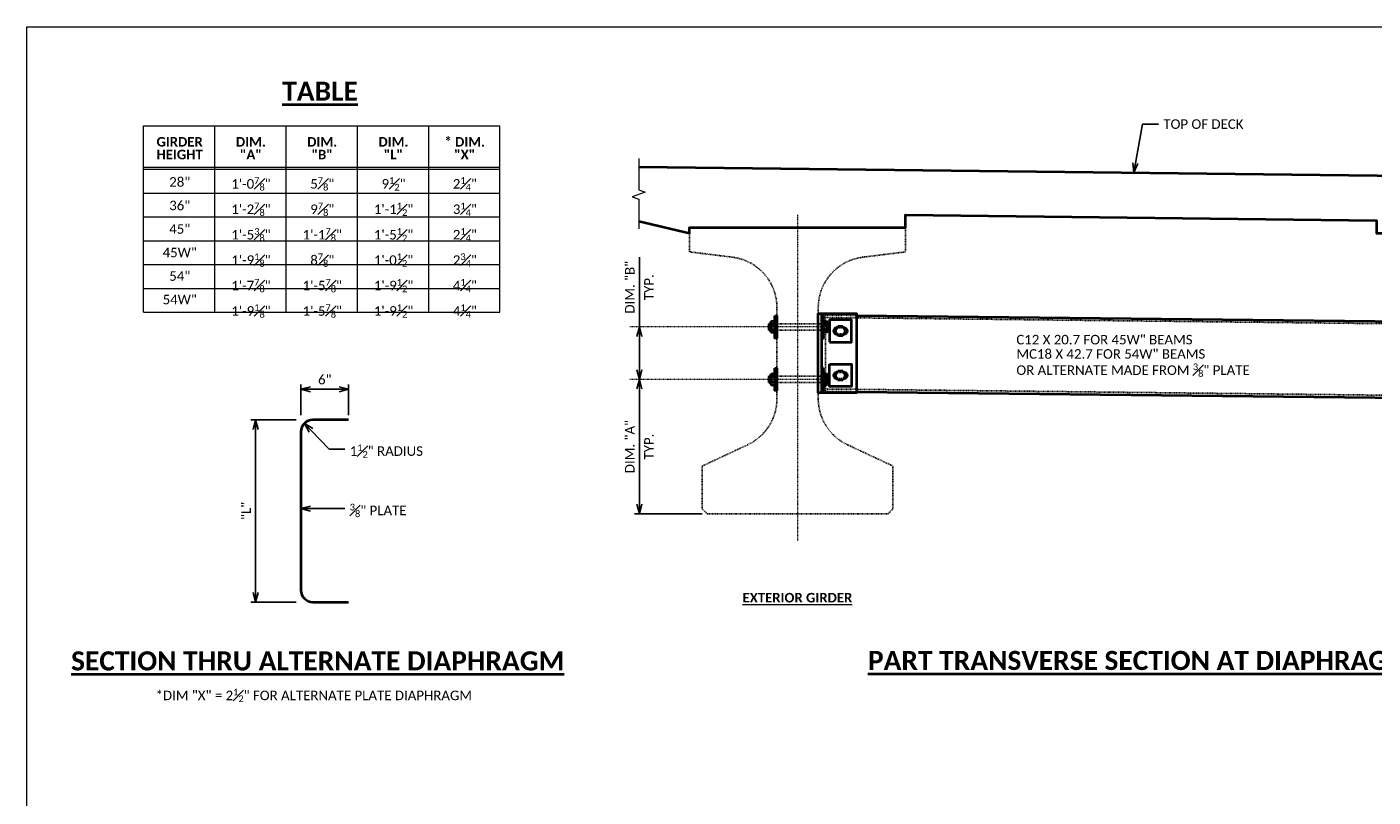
# Model space of a CAD drawing. Extents: x 2018612 to 2019229, y 1318189 to 1318441.
# Tile 9 of 12: x 2018612 to 2018824, y 1318320 to 1318441. Entities that reach past the tile are written whole.
import ezdxf
from ezdxf import colors
from ezdxf.entities.mleader import LeaderData, LeaderLine
from ezdxf.math import Vec2, Vec3

# ---------------------------------------------------------------- set-up
doc = ezdxf.new("R2010")
doc.units = 0
doc.header["$MEASUREMENT"] = 0
doc.linetypes.add('Wisdot2', pattern=[0.125, 0.0625, -0.0625])
doc.linetypes.add('Wisdot4', pattern=[0.28125, 0.125, -0.0625, 0.03125, -0.0625])
for name, color, linetype, lineweight in [('B_ANNO', 7, 'Continuous', 18), ('B_ANNO_BREAK', 7, 'Continuous', 18), ('B_ANNO_DIM', 7, 'Continuous', 18), ('B_ANNO_TEXT', 7, 'Continuous', 18), ('B_ANNO_TEXT_TITLE', 7, 'Continuous', 40), ('B_CNTR', 1, 'Wisdot4', 18), ('B_CONC_DECK', 1, 'Continuous', 40), ('B_DETAIL_HIDDEN', 7, 'Wisdot2', 25), ('B_DETAIL_OBJ', 7, 'Continuous', 40)]:
    doc.layers.add(name, color=color, linetype=linetype, lineweight=lineweight)
doc.layers.add('B_ANNO_NOPLOT', color=47, linetype='Continuous', lineweight=18, plot=False)
doc.styles.add('Annotative', font='calibri.ttf', dxfattribs={"height": 0.0625})
doc.styles.get("Standard").update_dxf_attribs({"font": 'calibri.ttf'})
doc.styles.add('Subtitle', font='calibrib.ttf', dxfattribs={"height": 0.0625})
doc.styles.add('Title', font='calibrib.ttf', dxfattribs={"height": 0.125})
doc.dimstyles.new('Annotative', dxfattribs={"dimscale": 0, "dimtxt": 0.0625, "dimasz": 0.0625, "dimexe": 0.03125, "dimexo": 0.03125, "dimgap": 0.03125, "dimtad": 1, "dimdec": 3, "dimzin": 3, "dimdsep": 46, "dimlunit": 4, "dimtxsty": 'Standard', "dimblk": 'OPEN30', "dimcen": 0.03125, "dimaunit": 1, "dimadec": 0, "dimazin": 3, "dimtfac": 0.75, "dimtdec": 3, "dimtofl": 0, "dimtmove": 0, "dimatfit": 3, "dimldrblk": 'OPEN30', "dimfxl": 1, "dimtfill": 1, "dimfrac": 1, "dimtolj": 1, "dimtzin": 0, "dimarcsym": 0})

# ---------------------------------------------------------------- blocks, each defined once
blk = doc.blocks.new('_Open30')
at = {"color": 0, "linetype": 'ByBlock', "lineweight": -2}
for p, q in [((-1, 0.27), (0, 0)), ((0, 0), (-1, -0.27)), ((0, 0), (-1, 0))]:
    blk.add_line(p, q, dxfattribs=at)
blk = doc.blocks.new('*D12')
at = {"layer": 'B_ANNO_DIM', "color": 0, "lineweight": -2, "transparency": 16777216}
for p, q in [((2018655.44, 1318379.99), (2018655.44, 1318384.8)), ((2018662.94, 1318379.99), (2018662.94, 1318384.8)), ((2018661.44, 1318384.05), (2018656.94, 1318384.05))]:
    blk.add_line(p, q, dxfattribs=at)
at = {"layer": 'Defpoints', "color": 0, "transparency": 16777216}
for p in [(2018655.44, 1318384.05), (2018655.44, 1318379.24), (2018662.94, 1318379.24)]:
    blk.add_point(p, dxfattribs=at)
at = {"layer": 'B_ANNO_DIM', "color": 0, "lineweight": -2, "transparency": 16777216, "xscale": 1.5, "yscale": 1.5, "zscale": 1.5, "rotation": 180}
blk.add_blockref('_Open30', (2018655.44, 1318384.05), dxfattribs=at)
at = {"layer": 'B_ANNO_DIM', "color": 0, "lineweight": -2, "transparency": 16777216, "xscale": 1.5, "yscale": 1.5, "zscale": 1.5}
blk.add_blockref('_Open30', (2018662.94, 1318384.05), dxfattribs=at)
at = {"layer": 'B_ANNO_DIM', "color": 0, "transparency": 16777216, "insert": (2018659.19, 1318385.57), "char_height": 1.5, "attachment_point": 5, "bg_fill": 3, "box_fill_scale": 1.25, "bg_fill_color": 256, "bg_fill_true_color": 13158600, "bg_fill_transparency": 0}
blk.add_mtext('\\A1;6"', dxfattribs=at)
blk = doc.blocks.new('*D42')
at = {"layer": 'B_ANNO_DIM', "color": 0, "lineweight": -2, "transparency": 16777216}
for p, q in [((42.38, 190.18), (35.25, 190.18)), ((36, 163.02), (36, 188.68)), ((42.38, 161.52), (35.25, 161.52))]:
    blk.add_line(p, q, dxfattribs=at)
at = {"layer": 'Defpoints', "color": 0, "transparency": 16777216}
for p in [(36, 190.18), (43.13, 190.18), (43.13, 161.52)]:
    blk.add_point(p, dxfattribs=at)
at = {"layer": 'B_ANNO_DIM', "color": 0, "lineweight": -2, "transparency": 16777216, "xscale": 1.5, "yscale": 1.5, "zscale": 1.5}
for p, rotation in [((36, 190.18), 90), ((36, 161.52), 270)]:
    blk.add_blockref('_Open30', p, dxfattribs=dict(at, rotation=rotation))
at = {"layer": 'B_ANNO_DIM', "color": 0, "transparency": 16777216, "insert": (34.5, 175.85), "char_height": 1.5, "attachment_point": 5, "rotation": 90, "bg_fill": 3, "box_fill_scale": 1.25, "bg_fill_color": 256, "bg_fill_true_color": 13158600, "bg_fill_transparency": 0}
blk.add_mtext('\\A1;"L"', dxfattribs=at)
blk = doc.blocks.new('conn plate')
at = {"layer": 'B_DETAIL_HIDDEN', "ltscale": 0.25}
for p, q in [((1.12, 3.97), (-0.13, 3.97)), ((-0.13, 3.03), (1.12, 3.03)), ((-0.13, -3.03), (1.12, -3.03)), ((1.12, -3.97), (-0.13, -3.97))]:
    blk.add_line(p, q, dxfattribs=at)
at = {"layer": 'B_DETAIL_OBJ'}
for p, q in [((-2.5, 6.25), (-2.5, -6.25)), ((0.07, 4.22), (-0.34, 3.51)), ((-0.34, 3.51), (0.07, 2.8)), ((0.89, 4.22), (0.07, 4.22)), ((0.07, 2.8), (0.89, 2.8)), ((1.3, 3.51), (0.89, 4.22)), ((0.89, 2.8), (1.3, 3.51)), ((-0.34, -3.51), (0.07, -2.8)), ((0.07, -4.22), (-0.34, -3.51)), ((0.07, -2.8), (0.89, -2.8)), ((0.89, -4.22), (0.07, -4.22)), ((0.89, -2.8), (1.3, -3.51)), ((1.3, -3.51), (0.89, -4.22))]:
    blk.add_line(p, q, dxfattribs=at)
at = {"layer": 'B_DETAIL_OBJ', "flags": 128}
for points in [[(-3, 6.25), (3, 6.25), (3, -6.25), (-3, -6.25), (-3, 6.25)], [(-1.25, 1.75), (2.25, 1.75), (2.25, 5.25), (-1.25, 5.25), (-1.25, 1.75)], [(-1.25, -1.75), (2.25, -1.75), (2.25, -5.25), (-1.25, -5.25), (-1.25, -1.75)]]:
    blk.add_lwpolyline(points, dxfattribs=at)
at = {"layer": 'B_DETAIL_OBJ'}
for centre, start, end in [((-0.13, 3.5), 90, 270), ((1.12, 3.5), 270, 90), ((-0.13, -3.5), 90, 270), ((1.12, -3.5), 270, 90)]:
    blk.add_arc(centre, 0.469, start, end, dxfattribs=at)
blk = doc.blocks.new('bolt')
at = {"layer": 'B_DETAIL_HIDDEN'}
for p, q in [((-0.31, 0.5), (7.31, 0.5)), ((-0.31, -0.5), (7.31, -0.5))]:
    blk.add_line(p, q, dxfattribs=at)
at = {"layer": 'B_DETAIL_OBJ'}
for p, q in [((-1.26, 0.46), (-1.22, 0.5)), ((-1.26, 0.46), (-1.26, -0.46)), ((-0.94, 0.5), (-1.22, 0.5)), ((-0.94, 0.8), (-0.9, 0.84)), ((-0.94, 0.8), (-0.94, -0.8)), ((-0.31, 0.84), (-0.9, 0.84)), ((-0.31, 0.41), (-0.86, 0.41)), ((7.31, 0.84), (7.9, 0.84)), ((7.31, 0.41), (7.86, 0.41)), ((7.94, 0.8), (7.9, 0.84)), ((7.94, 0.8), (7.94, -0.8)), ((-1.22, -0.5), (-1.26, -0.46)), ((-1.22, -0.5), (-0.94, -0.5)), ((-0.94, -0.8), (-0.9, -0.84)), ((-0.9, -0.84), (-0.31, -0.84)), ((-0.86, -0.4), (-0.31, -0.4)), ((7.86, -0.4), (7.31, -0.4)), ((7.9, -0.84), (7.31, -0.84)), ((7.94, -0.8), (7.9, -0.84))]:
    blk.add_line(p, q, dxfattribs=at)
at = {"layer": 'B_DETAIL_OBJ', "flags": 128}
for points in [[(-0.31, 1.75), (0, 1.75), (0, -1.75), (-0.31, -1.75), (-0.31, 1.75)], [(7.31, 1.75), (7, 1.75), (7, -1.75), (7.31, -1.75), (7.31, 1.75)]]:
    blk.add_lwpolyline(points, dxfattribs=at)
at = {"layer": 'B_DETAIL_OBJ'}
for centre, radius, start, end in [((-0.62, 0.62), 0.321, 137.6444, 222.3556), ((0.08, 0), 1.02, 156.6507, 203.3493), ((7.62, 0.62), 0.321, 317.6444, 42.3556), ((6.92, 0), 1.02, 336.6507, 23.3493), ((-0.62, -0.62), 0.321, 137.6444, 222.3556), ((7.62, -0.62), 0.321, 317.6444, 42.3556)]:
    blk.add_arc(centre, radius, start, end, dxfattribs=at)
blk = doc.blocks.new('*D44')
at = {"layer": 'B_ANNO_DIM', "color": 0, "lineweight": -2, "transparency": 16777216}
for p, q in [((96.39, 176.92), (96.39, 195.05)), ((106.29, 175.42), (95.64, 175.42))]:
    blk.add_line(p, q, dxfattribs=at)
at = {"layer": 'Defpoints', "color": 0, "transparency": 16777216}
for p in [(96.39, 196.55), (96.39, 196.55), (107.04, 175.42)]:
    blk.add_point(p, dxfattribs=at)
at = {"layer": 'B_ANNO_DIM', "color": 0, "lineweight": -2, "transparency": 16777216, "xscale": 1.5, "yscale": 1.5, "zscale": 1.5}
for p, rotation in [((96.39, 196.55), 90), ((96.39, 175.42), 270)]:
    blk.add_blockref('_Open30', p, dxfattribs=dict(at, rotation=rotation))
at = {"layer": 'B_ANNO_DIM', "color": 0, "transparency": 16777216, "insert": (94.89, 185.98), "char_height": 1.5, "attachment_point": 5, "rotation": 90, "bg_fill": 3, "box_fill_scale": 1.25, "bg_fill_color": 256, "bg_fill_true_color": 13158600, "bg_fill_transparency": 0}
blk.add_mtext('\\A1;DIM. "A"', dxfattribs=at)
at = {"layer": 'B_ANNO_DIM', "color": 0, "transparency": 16777216, "insert": (97.9, 185.98), "char_height": 1.5, "attachment_point": 5, "rotation": 90, "bg_fill": 3, "box_fill_scale": 1.25, "bg_fill_color": 256, "bg_fill_true_color": 13158600, "bg_fill_transparency": 0}
blk.add_mtext('\\A1;TYP.', dxfattribs=at)
blk = doc.blocks.new('*D45')
at = {"layer": 'B_ANNO_DIM', "color": 0, "lineweight": -2, "transparency": 16777216}
for p, q in [((96.39, 204.8), (96.39, 215.8)), ((96.39, 198.05), (96.39, 203.3))]:
    blk.add_line(p, q, dxfattribs=at)
at = {"layer": 'Defpoints', "color": 0, "transparency": 16777216}
for p in [(96.39, 204.8), (96.39, 204.8), (96.39, 196.55)]:
    blk.add_point(p, dxfattribs=at)
at = {"layer": 'B_ANNO_DIM', "color": 0, "lineweight": -2, "transparency": 16777216, "xscale": 1.5, "yscale": 1.5, "zscale": 1.5}
for p, rotation in [((96.39, 204.8), 90), ((96.39, 196.55), 270)]:
    blk.add_blockref('_Open30', p, dxfattribs=dict(at, rotation=rotation))
at = {"layer": 'B_ANNO_DIM', "color": 0, "transparency": 16777216, "insert": (94.89, 211.05), "char_height": 1.5, "attachment_point": 5, "rotation": 90, "bg_fill": 3, "box_fill_scale": 1.25, "bg_fill_color": 256, "bg_fill_true_color": 13158600, "bg_fill_transparency": 0}
blk.add_mtext('\\A1;DIM. "B"', dxfattribs=at)
at = {"layer": 'B_ANNO_DIM', "color": 0, "transparency": 16777216, "insert": (97.9, 211.05), "char_height": 1.5, "attachment_point": 5, "rotation": 90, "bg_fill": 3, "box_fill_scale": 1.25, "bg_fill_color": 256, "bg_fill_true_color": 13158600, "bg_fill_transparency": 0}
blk.add_mtext('\\A1;TYP.', dxfattribs=at)
blk = doc.blocks.new('INS_GSTDIAMT_BASE')
at = {"layer": 'B_ANNO'}
for p, q in [((18.3605, 236.4428), (74.4488, 236.4428)), ((18.3605, 207.1212), (18.3605, 236.4428)), ((29.5781, 207.1212), (29.5781, 236.4428)), ((40.7958, 207.1212), (40.7958, 236.4428)), ((52.0135, 207.1212), (52.0135, 236.4428)), ((63.2311, 207.1212), (63.2311, 236.4428)), ((74.4488, 207.1212), (74.4488, 236.4428)), ((18.3605, 229.9638), (74.4488, 229.9638)), ((18.3605, 229.5988), (74.4488, 229.5988)), ((18.3605, 225.8526), (74.4488, 225.8526)), ((18.3605, 222.1063), (74.4488, 222.1063)), ((18.3605, 218.36), (74.4488, 218.36)), ((18.3605, 214.6138), (74.4488, 214.6138)), ((18.3605, 210.8675), (74.4488, 210.8675)), ((18.3605, 207.1212), (74.4488, 207.1212))]:
    blk.add_line(p, q, dxfattribs=at)
at = {"layer": 'B_ANNO_NOPLOT', "flags": 128}
blk.add_lwpolyline([(0, 0), (0, 252), (323.9277, 252), (323.9277, 238.8552), (378, 238.8552), (378, 40.4996), (316.5708, 40.4996), (316.5708, 0)], close=True, dxfattribs=at)
at = {"layer": 'B_DETAIL_OBJ', "flags": 128}
blk.add_lwpolyline([(50.6256, 190.1793), (44.9976, 190.1793, 0.41421356), (43.1256, 188.3073), (43.1256, 163.3953, 0.41421356), (44.9976, 161.5233), (50.6256, 161.5233)], format="xyb", dxfattribs=at)
at = {"layer": 'B_ANNO_TEXT', "char_height": 1.5, "style": 'Annotative'}
for s, insert, attachment_point, line_spacing_factor in [('{\\fCalibri|b1|i0|c0|p34;GIRDER\\PHEIGHT}', (24.0305, 232.9214), 5, 0.8), ('{\\fCalibri|b1|i0|c0|p34;DIM.\\P"A"}', (35.2482, 232.9214), 5, 0.8), ('{\\fCalibri|b1|i0|c0|p34;DIM.\\P"B"}', (46.4659, 232.9214), 5, 0.8), ('{\\fCalibri|b1|i0|c0|p34;DIM.\\P"L"}', (57.6835, 232.9214), 5, 0.8), ('{\\fCalibri|b1|i0|c0|p34;* DIM.\\P"X"}', (68.9012, 232.9214), 5, 0.8), ('28"\\P36"\\P45"\\P45W"\\P54"\\P54W"', (24.0493, 228.3646), 2, 1.48), ('\\A1;1\'-0{\\H0.7x;\\S7#8;}"\\P1\'-2{\\H0.7x;\\S7#8;}"\\P1\'-5{\\H0.7x;\\S3#8;}"\\P1\'-9{\\H0.7x;\\S1#8;}"\\P1\'-7{\\H0.7x;\\S7#8;}"\\P1\'-9{\\H0.7x;\\S1#8;}"', (35.267, 228.3646), 2, 1.48), ('\\A1;5{\\H0.7x;\\S7#8;}"\\P9{\\H0.7x;\\S7#8;}"\\P1\'-1{\\H0.7x;\\S7#8;}"\\P8{\\H0.7x;\\S7#8;}"\\P1\'-5{\\H0.7x;\\S7#8;}"\\P1\'-5{\\H0.7x;\\S7#8;}"', (46.4847, 228.3646), 2, 1.48), ('\\A1;9{\\H0.7x;\\S1#2;}"\\P1\'-1{\\H0.7x;\\S1#2;}"\\P1\'-5{\\H0.7x;\\S1#2;}"\\P1\'-0{\\H0.7x;\\S1#2;}"\\P1\'-9{\\H0.7x;\\S1#2;}"\\P1\'-9{\\H0.7x;\\S1#2;}"', (57.7023, 228.3646), 2, 1.48), ('\\A1;2{\\H0.7x;\\S1#4;}"\\P3{\\H0.7x;\\S1#4;}"\\P2{\\H0.7x;\\S1#4;}"\\P2{\\H0.7x;\\S3#4;}"\\P4{\\H0.7x;\\S1#4;}"\\P4{\\H0.7x;\\S1#4;}"', (68.92, 228.3646), 2, 1.48), ('\\A1;*DIM "X" = 2{\\H0.7x;\\S1#2;}" FOR ALTERNATE PLATE DIAPHRAGM', (45.1439, 146.8294), 5, 0.8)]:
    blk.add_mtext(s, dxfattribs=dict(at, insert=insert, attachment_point=attachment_point, line_spacing_factor=line_spacing_factor))
at = {"layer": 'B_ANNO_TEXT', "insert": (112.633, 162.9573), "char_height": 1.5, "width": 30.827119, "attachment_point": 1, "style": 'Subtitle'}
blk.add_mtext('{\\LEXTERIOR GIRDER}', dxfattribs=at)
at = {"layer": 'B_ANNO_TEXT', "style": 'Annotative'}
blk.add_attdef('BID#', (287.954, 222.1345, -0.8422), '', height=1.5, dxfattribs=at)
at = {"layer": 'B_ANNO_TEXT_TITLE', "char_height": 3, "attachment_point": 1, "style": 'Title'}
for s, insert, width in [('{\\LTABLE}', (40.1807, 243.3964, -0.8422), 33.46363), ('\\pxqc;{\\LSECTION THRU ALTERNATE DIAPHRAGM}', (1.5896, 153.7618, -0.8422), 88.333166), ('\\pxqc;{\\LPART TRANSVERSE SECTION AT DIAPHRAGM}', (131.0675, 153.8298, -0.8422), 88.333166)]:
    blk.add_mtext(s, dxfattribs=dict(at, insert=insert, width=width))
at = {"layer": 'B_ANNO_DIM'}
dim = blk.add_linear_dim(base=(43.1256, 194.9923), p1=(50.6256, 190.1793), p2=(43.1256, 190.1793), dimstyle='Annotative', override={"dimlfac": 0.8}, dxfattribs=at)
dim.commit()
dim.dimension.update_dxf_attribs({"geometry": '*D12', "text_midpoint": (46.8756, 196.5102), "insert": (-2018612.3112, -1318189.0614)})
dim = blk.add_linear_dim(base=(35.9999, 190.1793), p1=(43.1256, 161.5233), p2=(43.1256, 190.1793), angle=90, text='"L"', dimstyle='Annotative', dxfattribs=at)
dim.commit()
dim.dimension.update_dxf_attribs({"geometry": '*D42', "text_midpoint": (34.4999, 175.8513)})
ml = blk.add_multileader_mtext('Standard', dxfattribs=at)
ml.set_content('\\A1;1{\\H0.7x;\\S1#2;}" RADIUS', color=256)
ml.set_leader_properties()
ml.set_arrow_properties(name='OPEN30')
ml.build(insert=Vec2(0, 0))
ml.multileader.update_dxf_attribs({"text_right_attachment_type": 3, "dogleg_length": 0.0625, "arrow_head_size": 1.5, "scale": 24})
ctx = ml.context
ctx.base_point, ctx.scale, ctx.char_height, ctx.arrow_head_size, ctx.landing_gap_size, ctx.plane_origin = Vec3(50.0521, 185.5593), 24, 1.5, 1.5, 0.75, Vec3(43.6739, 189.631)
ctx.right_attachment = 3
notes = []
notes.append((ctx, [(0, (1, 1, 0), (48.5521, 185.5593), (1, 0), 1.5, [(0, [(43.6739, 189.631), (47.5536, 185.5593), (48.0683, 185.5593)], 0, [])])]))
ctx.mtext.insert, ctx.mtext.flow_direction = Vec3(50.8021, 186.3202), 5
ml = blk.add_multileader_mtext('Standard', dxfattribs=at)
ml.set_content('\\A1;{\\H0.7x;\\S3#8;}" PLATE', color=256)
ml.set_leader_properties()
ml.set_arrow_properties(name='OPEN30')
ml.build(insert=Vec2(0, 0))
ml.multileader.update_dxf_attribs({"text_right_attachment_type": 3, "dogleg_length": 0.0625, "arrow_head_size": 1.5, "scale": 24})
ctx = ml.context
ctx.base_point, ctx.scale, ctx.char_height, ctx.arrow_head_size, ctx.landing_gap_size, ctx.plane_origin = Vec3(50.0521, 176.224), 24, 1.5, 1.5, 0.75, Vec3(43.6739, 180.2957)
ctx.right_attachment = 3
notes.append((ctx, [(0, (1, 1, 0), (48.5521, 176.224), (1, 0), 1.5, [(0, [(43.1256, 176.224), (47.5536, 176.224), (48.0683, 176.224)], 0, [])])]))
ctx.mtext.insert, ctx.mtext.flow_direction = Vec3(50.8021, 176.9775), 5
for ctx, leaders in notes:
    for number, flags, end, landing, length, lines in leaders:
        leader = LeaderData()
        leader.index, (leader.has_last_leader_line, leader.has_dogleg_vector, leader.attachment_direction) = number, flags
        leader.last_leader_point, leader.dogleg_vector, leader.dogleg_length = Vec3(end), Vec3(landing), length
        for number, points, colour, breaks in lines:
            line = LeaderLine()
            line.index, line.vertices, line.color, line.breaks = number, Vec3.list(points), colors.encode_raw_color(colour), breaks
            leader.lines.append(line)
        ctx.leaders.append(leader)
blk = doc.blocks.new('*U43')
at = {"layer": 'B_ANNO_BREAK', "flags": 128}
blk.add_lwpolyline([(96.2915, 231.2808), (96.2915, 226.3957), (97.3224, 226.0204), (95.2605, 225.27), (96.2915, 224.8947), (96.2915, 220.2305)], dxfattribs=at)
at = {"layer": 'B_CNTR'}
for p, q in [((121.2873, 222.4208), (121.2873, 171.149)), ((126.3978, 204.7958), (94.8883, 204.7958)), ((126.3978, 196.5458), (94.8883, 196.5458))]:
    blk.add_line(p, q, dxfattribs=at)
at = {"layer": 'B_CONC_DECK'}
blk.add_line((96.2915, 230.0022), (252.1077, 228.1751), dxfattribs=at)
at = {"layer": 'B_CONC_DECK', "flags": 128}
blk.add_lwpolyline([(96.2915, 221.4308), (104.2875, 219.5428), (104.2875, 220.4208), (138.2871, 220.4208), (138.2871, 222.4208), (212.3965, 221.5518), (212.3965, 219.5518), (246.3961, 219.5518), (246.3961, 221.5518), (252.1077, 221.4848)], dxfattribs=at)
at = {"layer": 'B_DETAIL_HIDDEN'}
for p, q in [((138.2871, 220.4208), (138.2871, 216.6083)), ((111.0124, 215.783), (104.2875, 216.6083)), ((131.5621, 215.783), (138.2871, 216.6083)), ((118.0379, 193.5101), (118.0379, 207.8208)), ((124.5379, 207.8208), (124.5379, 193.5101)), ((125.3499, 206.6693), (130.5379, 206.6116)), ((125.3499, 206.2943), (224.9803, 205.1889)), ((125.7032, 206.6693), (125.7032, 194.6685)), ((125.3499, 195.0436), (224.9803, 193.9351)), ((125.3499, 194.6685), (130.5379, 194.6108)), ((106.2873, 182.9208), (113.4259, 186.2622)), ((129.1432, 186.2622), (136.2873, 182.9208)), ((106.2873, 176.1608), (106.2873, 182.9208)), ((136.2873, 182.9208), (136.2873, 176.1701)), ((106.2873, 176.1608), (107.0379, 175.4208)), ((135.5473, 175.4208), (136.2873, 176.1701)), ((135.5473, 175.4208), (107.0379, 175.4208))]:
    blk.add_line(p, q, dxfattribs=at)
at = {"layer": 'B_DETAIL_HIDDEN', "ltscale": 0.75}
blk.add_line((104.2875, 216.6083), (104.2875, 219.5428), dxfattribs=at)
at = {"layer": 'B_DETAIL_HIDDEN'}
for centre, radius, start, end in [((110.0379, 207.8425), 8.0001, 359.84451, 83.00331), ((132.5353, 207.845), 7.9974, 96.989521, 180.173449), ((110.0269, 193.5164), 8.0111, 295.105957, 359.955373), ((132.5273, 193.4994), 7.9894, 179.923206, 244.939207)]:
    blk.add_arc(centre, radius, start, end, dxfattribs=at)
at = {"layer": 'B_DETAIL_OBJ'}
for p, q in [((130.5379, 206.6116), (220.1456, 205.6146)), ((130.5379, 194.6108), (220.1456, 193.6139))]:
    blk.add_line(p, q, dxfattribs=at)
blk.add_blockref('conn plate', (127.5379, 200.6711))
at = {"layer": 'B_ANNO_DIM'}
for p in [(118.0379, 204.7958), (118.0379, 196.5458)]:
    blk.add_blockref('bolt', p, dxfattribs=at)
at = {"layer": 'B_ANNO_DIM', "insert": (155.7155, 203.5535), "char_height": 1.5, "width": 114.451269, "attachment_point": 1, "line_spacing_factor": 0.9, "style": 'Annotative'}
blk.add_mtext('\\A1;C12 X 20.7 FOR 45W" BEAMS\\PMC18 X 42.7 FOR 54W" BEAMS\\POR ALTERNATE MADE FROM {\\H0.7x;\\S3#8;}" PLATE', dxfattribs=at)
at = {"layer": 'B_ANNO_DIM'}
ml = blk.add_multileader_mtext('Standard', dxfattribs=at)
ml.set_content('TOP OF DECK', color=256)
ml.set_leader_properties()
ml.set_arrow_properties(name='OPEN30')
ml.build(insert=Vec2(0, 0))
ml.multileader.update_dxf_attribs({"text_right_attachment_type": 3, "dogleg_length": 0.0625, "arrow_head_size": 1.5, "scale": 24})
ctx = ml.context
ctx.base_point, ctx.scale, ctx.char_height, ctx.arrow_head_size, ctx.landing_gap_size, ctx.plane_origin = Vec3(178.0985, 236.7039), 24, 1.5, 1.5, 0.75, Vec3(174.1996, 229.0887)
ctx.right_attachment = 3
notes = []
notes.append((ctx, [(0, (1, 1, 0), (176.5985, 236.7039), (1, 0), 1.5, [(0, [(174.1996, 229.0887), (175.5466, 236.7039), (176.0449, 236.7039)], 0, [])])]))
ctx.mtext.insert, ctx.mtext.flow_direction = Vec3(178.8485, 237.4649), 5
for ctx, leaders in notes:
    for number, flags, end, landing, length, lines in leaders:
        leader = LeaderData()
        leader.index, (leader.has_last_leader_line, leader.has_dogleg_vector, leader.attachment_direction) = number, flags
        leader.last_leader_point, leader.dogleg_vector, leader.dogleg_length = Vec3(end), Vec3(landing), length
        for number, points, colour, breaks in lines:
            line = LeaderLine()
            line.index, line.vertices, line.color, line.breaks = number, Vec3.list(points), colors.encode_raw_color(colour), breaks
            leader.lines.append(line)
        ctx.leaders.append(leader)
dim = blk.add_linear_dim(base=(96.3914, 196.5458), p1=(107.0379, 175.4208), p2=(96.3914, 196.5458), angle=90, text='DIM. "A"\\XTYP.', dimstyle='Annotative', dxfattribs=at)
dim.commit()
dim.dimension.update_dxf_attribs({"geometry": '*D44', "text_midpoint": (96.3914, 185.9833)})
dim = blk.add_linear_dim(base=(96.3914, 204.7958), p1=(96.3914, 196.5458), p2=(96.3914, 204.7958), angle=90, text='DIM. "B"\\XTYP.', dimstyle='Annotative', dxfattribs=at)
dim.commit()
dim.dimension.update_dxf_attribs({"geometry": '*D45', "text_midpoint": (96.3914, 211.0473)})
at = {"layer": 'B_ANNO_NOPLOT', "flags": 128}
blk.add_lwpolyline([(0, 0), (0, 252), (323.9277, 252), (323.9277, 238.8552), (378, 238.8552), (378, 40.4996), (316.5708, 40.4996), (316.5708, 0)], close=True, dxfattribs=at)

msp = doc.modelspace()

# ---------------------------------------------------------------- block references
msp.add_blockref('INS_GSTDIAMT_BASE', (2018612.31, 1318189.06))

# ---------------------------------------------------------------- next in the draw order: block references
msp.add_blockref('*U43', (2018612.31, 1318189.06))

doc.saveas('drawing.dxf')
